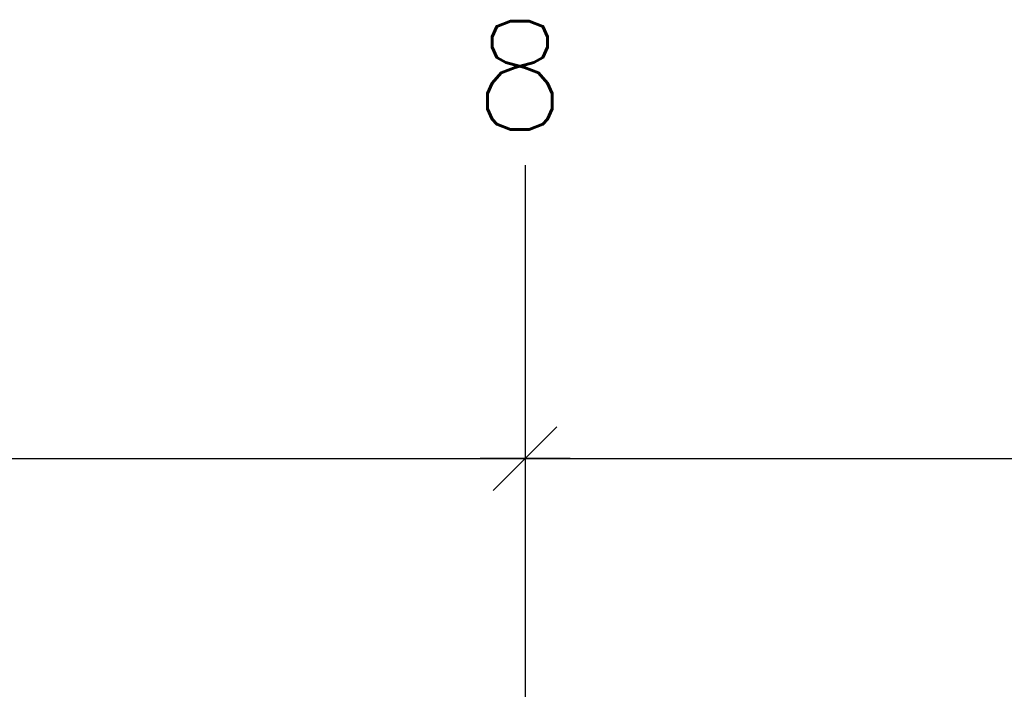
# Model space of a CAD drawing. Extents: x -18628 to 99585, y 127200 to 154480.
# Tile 31 of 59: x 33032 to 38502, y 148684 to 152402. Entities that reach past the tile are written whole.
import ezdxf

# ---------------------------------------------------------------- set-up
doc = ezdxf.new("R2010")
doc.units = 0
doc.header["$LTSCALE"] = 1000
doc.header["$MEASUREMENT"] = 0
doc.layers.add('B02', color=7, linetype='CONTINUOUS')
doc.layers.add('B20', color=7, linetype='CONTINUOUS')
doc.styles.add('TXT', font='txt.shx')

# ---------------------------------------------------------------- blocks, each defined once
blk = doc.blocks.new('B__DIM')
at = {"layer": 'B20', "color": 1, "linetype": 'Continuous'}
for p, q in [((0, -500), (0, 500)), ((-353.56, -353.56), (353.56, 353.56)), ((-500, 0), (500, 0))]:
    blk.add_line(p, q, dxfattribs=at)

msp = doc.modelspace()

# ---------------------------------------------------------------- linework, layer by layer
at = {"layer": 'B02', "color": 5, "linetype": 'Continuous'}
msp.add_line((35839.5, 151594.9), (35839.5, 127199.6), dxfattribs=at)
at = {"layer": 'B20', "color": 1, "linetype": 'Continuous'}
for p, q in [((28639.5, 149964.7), (35839.5, 149964.7)), ((35839.5, 149964.7), (43039.5, 149964.7))]:
    msp.add_line(p, q, dxfattribs=at)

# ---------------------------------------------------------------- block references
at = {"layer": 'B20', "color": 1, "linetype": 'Continuous', "xscale": 0.5, "yscale": 0.5, "rotation": 180}
msp.add_blockref('B__DIM', (35839.5, 149964.7), dxfattribs=at)

# ---------------------------------------------------------------- texts
at = {"layer": 'B02', "color": 1, "linetype": 'Continuous', "style": 'TXT'}
msp.add_text('8', height=600, dxfattribs=at).set_placement((35553, 151793))

doc.saveas('drawing.dxf')
